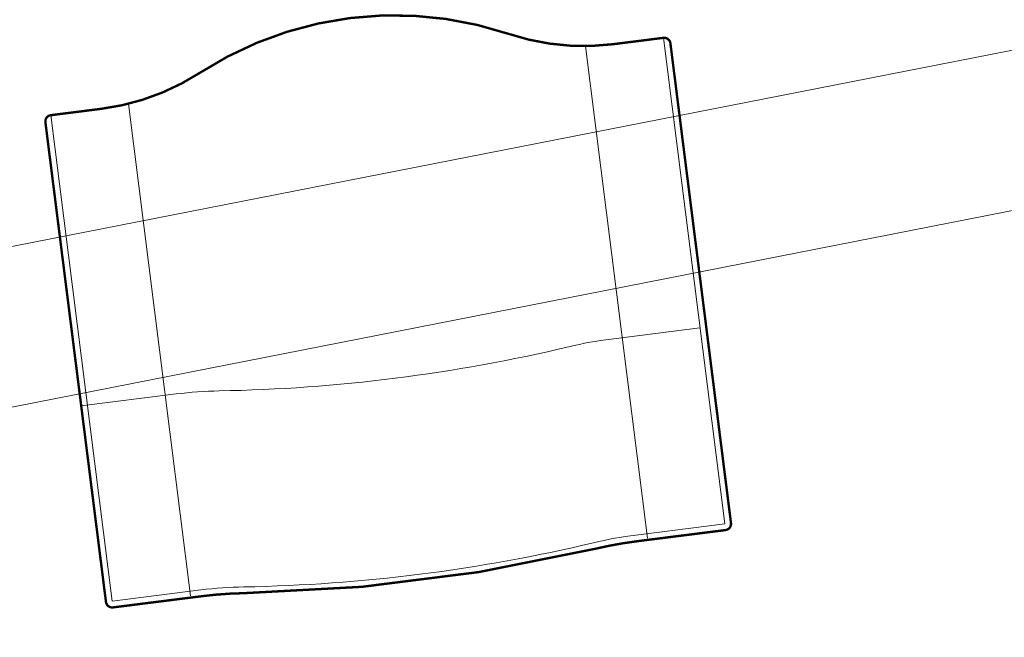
# Model space of a CAD drawing. Header units: millimetres. Extents: x 21148.2 to 21239.2, y 30135 to 30201.8.
# Tile 14 of 189: x 21175.1 to 21176.3, y 30157.4 to 30158.2. Entities that reach past the tile are written whole.
import ezdxf

# ---------------------------------------------------------------- set-up
doc = ezdxf.new("R2010")
doc.units = ezdxf.units.MM
doc.layers.add('AR-T1E-20-L1$0$ENHANCE PTB LVL 1 - BUILDING WALLS$0$I-FURN', color=7, linetype='Continuous', lineweight=13)
doc.layers.add('AR-T1E-20-L1$0$Seating', color=7, linetype='Continuous', lineweight=13)

# ---------------------------------------------------------------- blocks, each defined once
blk = doc.blocks.new('AR-T1E-20-L1$0$Landseat')
at = {"layer": 'AR-T1E-20-L1$0$Seating', "ltscale": 10}
for p, q in [((72.8, 292.5), (702.4, 292.5)), ((72.8, -292.5), (702.4, -292.5))]:
    blk.add_line(p, q, dxfattribs=at)
at = {"layer": 'AR-T1E-20-L1$0$Seating', "ltscale": 10, "const_width": 3}
blk.add_lwpolyline([(74.8, 392), (74.8, 327.7, -0.112714), (45.1, 197.5, 0.228329), (45.1, -197.5, -0.112714), (74.8, -327.7), (74.8, -392, 0.414214), (82.8, -400), (696.8, -400, 0.414214), (704.8, -392), (704.8, -278.4, -0.026921), (707.7, -224.7, 0.053882), (707.7, 224.7, -0.026921), (704.8, 278.4), (704.8, 392, 0.414214), (696.8, 400), (82.8, 400, 0.414214)], format="xyb", close=True, dxfattribs=at)
at = {"layer": 'AR-T1E-20-L1$0$Seating', "ltscale": 10}
for points in [[(74.8, -392), (696.8, -392), (696.8, -278.4, -0.026921), (699.8, -223.8, 0.053882), (699.8, 223.8, -0.026921), (696.8, 278.4), (696.8, 392), (74.8, 392)], [(446, -400), (446, -278.4, -0.026921), (448.9, -223.8, 0.053882), (448.9, 223.8, -0.026921), (446, 278.4), (446, 392)]]:
    blk.add_lwpolyline(points, format="xyb", dxfattribs=at)

msp = doc.modelspace()

# ---------------------------------------------------------------- linework, layer by layer
at = {"layer": 'AR-T1E-20-L1$0$ENHANCE PTB LVL 1 - BUILDING WALLS$0$I-FURN'}
msp.add_lwpolyline([(21151.6176, 30158.22), (21161.7802, 30177.2815, -0.430225), (21166.684, 30177.7857), (21178.8309, 30162.4488, -0.43714), (21176.9638, 30158.0531), (21154.5765, 30153.6581, -0.553804), (21151.6204, 30158.226)], format="xyb", dxfattribs=at)
msp.add_lwpolyline([(21151.7967, 30158.1308), (21161.9487, 30177.1725, -0.426961), (21166.5392, 30177.6463), (21178.6584, 30162.3445, -0.433306), (21176.9102, 30158.2464), (21154.5559, 30153.8579, -0.550633)], format="xyb", close=True, dxfattribs=at)

# ---------------------------------------------------------------- block references
at = {"layer": 'AR-T1E-20-L1$0$Seating', "ltscale": 10, "xscale": 0.0009999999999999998, "yscale": 0.0009999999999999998, "zscale": 0.0009999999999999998, "rotation": 277.1957596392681}
msp.add_blockref('AR-T1E-20-L1$0$Landseat', (21175.4781, 30158.171), dxfattribs=at)

doc.saveas('drawing.dxf')
